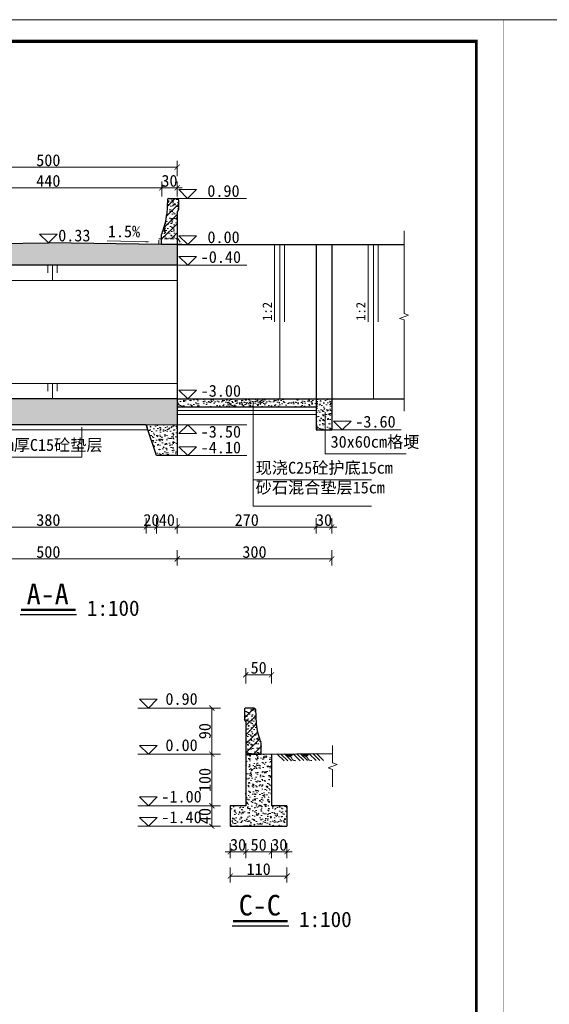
# Model space of a CAD drawing. Extents: x 36231 to 595326, y 3059 to 3871788.
# Tile 11 of 143: x 584489 to 584592, y 3862433 to 3862624. Entities that reach past the tile are written whole.
import ezdxf

# ---------------------------------------------------------------- set-up
doc = ezdxf.new("R2010")
doc.units = 0
doc.header["$PDMODE"] = 32
doc.header["$PDSIZE"] = 0.2
doc.linetypes.add('HIDDEN', pattern=[0.375, 0.25, -0.125])
doc.layers.get('0').update_dxf_attribs({"linetype": 'CONTINUOUS'})
doc.layers.get('Defpoints').update_dxf_attribs({"linetype": 'CONTINUOUS'})
for name, color, linetype, lineweight in [('0.09标注线', 3, 'CONTINUOUS', 9), ('0.13填充', 8, 'CONTINUOUS', 9), ('0.13文字', 3, 'CONTINUOUS', 13), ('06标注', 3, 'CONTINUOUS', 15), ('图框１', 5, 'CONTINUOUS', 60), ('文字', 7, 'CONTINUOUS', 15), ('文字层', 7, 'CONTINUOUS', 15), ('细实线', 3, 'CONTINUOUS', 20), ('虚线', 251, 'HIDDEN', 15), ('轮廓线', 1, 'CONTINUOUS', 30)]:
    doc.layers.add(name, color=color, linetype=linetype, lineweight=lineweight)
doc.styles.add('-仿宋_GB2312', font='仿宋_GB2312_0.ttf')
doc.styles.get("Standard").update_dxf_attribs({"font": 'rs.shx', "bigfont": 'hztxt.shx'})
doc.dimstyles.get("Standard").update_dxf_attribs({"dimtxt": 0.18, "dimasz": 0.18, "dimexe": 0.18, "dimexo": 0.0625, "dimgap": 0.09, "dimtad": 0, "dimtih": 1, "dimtoh": 1, "dimdec": 0, "dimlfac": 2, "dimzin": 0, "dimdsep": 46, "dimtxsty": 'Standard', "dimcen": 0.09, "dimadec": 0, "dimazin": 0, "dimtfac": 1, "dimtdec": 0, "dimtofl": 0, "dimtmove": 0, "dimatfit": 3, "dimfxl": 1, "dimtolj": 1, "dimtzin": 0, "dimarcsym": 0})
doc.dimstyles.new('副本 (5) (2) STANDARD', dxfattribs={"dimtxt": 2.3, "dimasz": 1, "dimexe": 1.25, "dimexo": 1.5, "dimgap": 0.2, "dimtad": 1, "dimdec": 0, "dimlfac": 10, "dimzin": 0, "dimdsep": 46, "dimtxsty": '-仿宋_GB2312', "dimblk": 'ARCHTICK', "dimcen": 0.09, "dimadec": 0, "dimazin": 0, "dimtfac": 1, "dimtdec": 0, "dimtix": 1, "dimtmove": 2, "dimatfit": 3, "dimfxl": 1.7, "dimfxlon": 1, "dimtolj": 1, "dimtzin": 0, "dimlwd": 9, "dimlwe": 9, "dimarcsym": 0})

# ---------------------------------------------------------------- blocks, each defined once
blk = doc.blocks.new('_ARCHTICK')
at = {"color": 0, "linetype": 'ByBlock', "const_width": 0.15}
blk.add_lwpolyline([(-0.5, -0.5), (0.5, 0.5)], dxfattribs=at)
blk = doc.blocks.new('*D1042')
at = {"color": 0, "lineweight": 9}
for p, q in [((584516.34, 3862589.85), (584516.34, 3862592.8)), ((584519.34, 3862589.85), (584519.34, 3862592.8)), ((584516.34, 3862591.55), (584515.34, 3862591.55)), ((584516.34, 3862591.55), (584519.34, 3862591.55)), ((584519.34, 3862591.55), (584520.34, 3862591.55))]:
    blk.add_line(p, q, dxfattribs=at)
at = {"layer": 'Defpoints', "color": 0, "lineweight": 13}
for p in [(584519.34, 3862591.55), (584516.34, 3862585.53), (584519.34, 3862580.53)]:
    blk.add_point(p, dxfattribs=at)
at = {"color": 0, "lineweight": 9}
blk.add_blockref('_ARCHTICK', (584516.34, 3862591.55), dxfattribs=at)
at = {"color": 0, "lineweight": 9, "rotation": 180}
blk.add_blockref('_ARCHTICK', (584519.34, 3862591.55), dxfattribs=at)
at = {"color": 0, "lineweight": 13, "insert": (584517.84, 3862592.9), "char_height": 2.3, "attachment_point": 5, "style": '-仿宋_GB2312'}
blk.add_mtext('\\A1;30', dxfattribs=at)
blk = doc.blocks.new('*D1020')
at = {"color": 0, "lineweight": 9}
for p, q in [((584529.65, 3862464.26), (584529.65, 3862461.31)), ((584532.65, 3862464.26), (584532.65, 3862461.31)), ((584529.65, 3862462.56), (584528.65, 3862462.56)), ((584529.65, 3862462.56), (584532.65, 3862462.56)), ((584532.65, 3862462.56), (584533.65, 3862462.56))]:
    blk.add_line(p, q, dxfattribs=at)
at = {"layer": 'Defpoints', "color": 0, "lineweight": 13}
for p in [(584532.65, 3862471.51), (584529.65, 3862467.51), (584532.65, 3862462.56)]:
    blk.add_point(p, dxfattribs=at)
at = {"color": 0, "lineweight": 9}
blk.add_blockref('_ARCHTICK', (584529.65, 3862462.56), dxfattribs=at)
at = {"color": 0, "lineweight": 9, "rotation": 180}
blk.add_blockref('_ARCHTICK', (584532.65, 3862462.56), dxfattribs=at)
at = {"color": 0, "lineweight": 13, "insert": (584531.15, 3862463.91), "char_height": 2.3, "attachment_point": 5, "style": '-仿宋_GB2312'}
blk.add_mtext('\\A1;30', dxfattribs=at)
blk = doc.blocks.new('*D1022')
at = {"color": 0, "lineweight": 9}
for p, q in [((584537.65, 3862464.26), (584537.65, 3862461.31)), ((584540.65, 3862464.26), (584540.65, 3862461.31)), ((584537.65, 3862462.56), (584536.65, 3862462.56)), ((584537.65, 3862462.56), (584540.65, 3862462.56)), ((584540.65, 3862462.56), (584541.65, 3862462.56))]:
    blk.add_line(p, q, dxfattribs=at)
at = {"layer": 'Defpoints', "color": 0, "lineweight": 13}
for p in [(584537.65, 3862471.51), (584540.65, 3862471.51), (584540.65, 3862462.56)]:
    blk.add_point(p, dxfattribs=at)
at = {"color": 0, "lineweight": 9}
blk.add_blockref('_ARCHTICK', (584537.65, 3862462.56), dxfattribs=at)
at = {"color": 0, "lineweight": 9, "rotation": 180}
blk.add_blockref('_ARCHTICK', (584540.65, 3862462.56), dxfattribs=at)
at = {"color": 0, "lineweight": 13, "insert": (584539.15, 3862463.91), "char_height": 2.3, "attachment_point": 5, "style": '-仿宋_GB2312'}
blk.add_mtext('\\A1;30', dxfattribs=at)
blk = doc.blocks.new('*D1023')
at = {"color": 0, "lineweight": 9}
for p, q in [((584529.65, 3862459.53), (584529.65, 3862456.58)), ((584540.65, 3862459.53), (584540.65, 3862456.58)), ((584540.65, 3862457.83), (584529.65, 3862457.83))]:
    blk.add_line(p, q, dxfattribs=at)
at = {"layer": 'Defpoints', "color": 0, "lineweight": 13}
for p in [(584529.65, 3862471.51), (584540.65, 3862471.51), (584529.65, 3862457.83)]:
    blk.add_point(p, dxfattribs=at)
at = {"color": 0, "lineweight": 9, "rotation": 180}
blk.add_blockref('_ARCHTICK', (584529.65, 3862457.83), dxfattribs=at)
at = {"color": 0, "lineweight": 9}
blk.add_blockref('_ARCHTICK', (584540.65, 3862457.83), dxfattribs=at)
at = {"color": 0, "lineweight": 13, "insert": (584535.15, 3862459.18), "char_height": 2.3, "attachment_point": 5, "style": '-仿宋_GB2312'}
blk.add_mtext('\\A1;110', dxfattribs=at)
blk = doc.blocks.new('*D1024')
at = {"color": 0, "lineweight": 9}
for p, q in [((584527.77, 3862481.51), (584524.82, 3862481.51)), ((584526.07, 3862481.51), (584526.07, 3862471.51)), ((584527.77, 3862471.51), (584524.82, 3862471.51))]:
    blk.add_line(p, q, dxfattribs=at)
at = {"layer": 'Defpoints', "color": 0, "lineweight": 13}
for p in [(584537.65, 3862481.51), (584526.07, 3862471.51), (584537.65, 3862471.51)]:
    blk.add_point(p, dxfattribs=at)
at = {"color": 0, "lineweight": 9}
for p, rotation in [((584526.07, 3862481.51), 90), ((584526.07, 3862471.51), 270)]:
    blk.add_blockref('_ARCHTICK', p, dxfattribs=dict(at, rotation=rotation))
at = {"color": 0, "lineweight": 13, "insert": (584524.72, 3862476.51), "char_height": 2.3, "attachment_point": 5, "rotation": 90, "style": '-仿宋_GB2312'}
blk.add_mtext('\\A1;100', dxfattribs=at)
blk = doc.blocks.new('*D1025')
at = {"color": 0, "lineweight": 9}
for p, q in [((584527.77, 3862471.51), (584524.82, 3862471.51)), ((584526.07, 3862471.51), (584526.07, 3862467.51)), ((584527.77, 3862467.51), (584524.82, 3862467.51))]:
    blk.add_line(p, q, dxfattribs=at)
at = {"layer": 'Defpoints', "color": 0, "lineweight": 13}
for p in [(584540.65, 3862471.51), (584526.07, 3862467.51), (584540.65, 3862467.51)]:
    blk.add_point(p, dxfattribs=at)
at = {"color": 0, "lineweight": 9}
for p, rotation in [((584526.07, 3862471.51), 90), ((584526.07, 3862467.51), 270)]:
    blk.add_blockref('_ARCHTICK', p, dxfattribs=dict(at, rotation=rotation))
at = {"color": 0, "lineweight": 13, "insert": (584524.72, 3862469.51), "char_height": 2.3, "attachment_point": 5, "rotation": 90, "style": '-仿宋_GB2312'}
blk.add_mtext('\\A1;40', dxfattribs=at)
blk = doc.blocks.new('*D1064')
at = {"color": 0, "lineweight": 9}
for p, q in [((584532.65, 3072.41), (584532.65, 3069.46)), ((584532.65, 3070.71), (584531.65, 3070.71)), ((584532.65, 3070.71), (584535.67, 3070.71)), ((584535.67, 3069.01), (584535.67, 3071.96)), ((584535.67, 3070.71), (584536.67, 3070.71))]:
    blk.add_line(p, q, dxfattribs=at)
at = {"layer": 'Defpoints', "color": 0, "lineweight": 13}
for p in [(584532.65, 3862481.59), (584535.67, 3070.71), (584535.67, 3059.34)]:
    blk.add_point(p, dxfattribs=at)
at = {"color": 0, "lineweight": 9}
blk.add_blockref('_ARCHTICK', (584532.65, 3070.71), dxfattribs=at)
at = {"color": 0, "lineweight": 9, "rotation": 180}
blk.add_blockref('_ARCHTICK', (584535.67, 3070.71), dxfattribs=at)
at = {"color": 0, "lineweight": 13, "insert": (584534.16, 3072.06), "char_height": 2.3, "attachment_point": 5, "style": '-仿宋_GB2312'}
blk.add_mtext('\\A1;30', dxfattribs=at)
blk = doc.blocks.new('eesz')
at = {"layer": '图框１', "color": 7, "const_width": 0.467}
blk.add_lwpolyline([(25244.47, -497.6), (25244.47, -1980.56), (27344.47, -1980.56), (27344.47, -497.6)], close=True, dxfattribs=at)
blk.add_lwpolyline([(25244.47, -497.6), (25244.47, -1980.56), (27344.47, -1980.56), (27344.47, -497.6)], close=True, dxfattribs=at)
at = {"layer": '图框１', "color": 5, "const_width": 0.467}
blk.add_lwpolyline([(25244.47, -497.6), (25244.47, -1980.56), (27344.47, -1980.56), (27344.47, -497.6)], close=True, dxfattribs=at)
at = {"layer": '图框１', "color": 7}
blk.add_lwpolyline([(25322.25, -518.34, 3.11, 3.11, 0), (27318.55, -518.34, 2.59, 2.59, 0), (27318.55, -1954.64, 2.59, 2.59, 0), (25322.25, -1954.64, 2.59, 2.59, 0)], format="xyseb", close=True, dxfattribs=at)
blk.add_lwpolyline([(25322.25, -518.34, 3.11, 3.11, 0), (27318.55, -518.34, 2.59, 2.59, 0), (27318.55, -1954.64, 2.59, 2.59, 0), (25322.25, -1954.64, 2.59, 2.59, 0)], format="xyseb", close=True, dxfattribs=at)
at = {"layer": '图框１', "color": 5}
blk.add_lwpolyline([(25322.25, -518.34, 3.11, 3.11, 0), (27318.55, -518.34, 2.59, 2.59, 0), (27318.55, -1954.64, 2.59, 2.59, 0), (25322.25, -1954.64, 2.59, 2.59, 0)], format="xyseb", close=True, dxfattribs=at)
blk = doc.blocks.new('*D2000')
at = {"layer": '0.09标注线', "color": 0, "lineweight": 9}
for p, q in [((584513.34, 3862527.36), (584513.34, 3862524.41)), ((584515.34, 3862527.36), (584515.34, 3862524.41)), ((584513.34, 3862525.66), (584512.34, 3862525.66)), ((584513.34, 3862525.66), (584515.34, 3862525.66)), ((584515.34, 3862525.66), (584516.34, 3862525.66))]:
    blk.add_line(p, q, dxfattribs=at)
at = {"layer": 'Defpoints', "color": 0, "lineweight": 13}
for p in [(584513.34, 3862545.53), (584515.34, 3862539.53), (584515.34, 3862525.66)]:
    blk.add_point(p, dxfattribs=at)
at = {"layer": '0.09标注线', "color": 0, "lineweight": 9}
blk.add_blockref('_ARCHTICK', (584513.34, 3862525.66), dxfattribs=at)
at = {"layer": '0.09标注线', "color": 0, "lineweight": 9, "rotation": 180}
blk.add_blockref('_ARCHTICK', (584515.34, 3862525.66), dxfattribs=at)
at = {"layer": '0.09标注线', "color": 0, "lineweight": 13, "insert": (584514.34, 3862527.01), "char_height": 2.3, "attachment_point": 5, "style": '-仿宋_GB2312'}
blk.add_mtext('\\A1;20', dxfattribs=at)
blk = doc.blocks.new('*D2003')
at = {"layer": '0.09标注线', "color": 0, "lineweight": 9}
for p, q in [((584546.34, 3862527.36), (584546.34, 3862524.41)), ((584549.34, 3862527.36), (584549.34, 3862524.41)), ((584546.34, 3862525.66), (584545.34, 3862525.66)), ((584546.34, 3862525.66), (584549.34, 3862525.66)), ((584549.34, 3862525.66), (584550.34, 3862525.66))]:
    blk.add_line(p, q, dxfattribs=at)
at = {"layer": 'Defpoints', "color": 0, "lineweight": 13}
for p in [(584546.34, 3862544.53), (584549.34, 3862544.53), (584549.34, 3862525.66)]:
    blk.add_point(p, dxfattribs=at)
at = {"layer": '0.09标注线', "color": 0, "lineweight": 9}
blk.add_blockref('_ARCHTICK', (584546.34, 3862525.66), dxfattribs=at)
at = {"layer": '0.09标注线', "color": 0, "lineweight": 9, "rotation": 180}
blk.add_blockref('_ARCHTICK', (584549.34, 3862525.66), dxfattribs=at)
at = {"layer": '0.09标注线', "color": 0, "lineweight": 13, "insert": (584547.84, 3862527.01), "char_height": 2.3, "attachment_point": 5, "style": '-仿宋_GB2312'}
blk.add_mtext('\\A1;30', dxfattribs=at)

msp = doc.modelspace()

# ---------------------------------------------------------------- hatches: boundary and pattern name
at = {"layer": '0.13填充'}
h = msp.add_hatch(dxfattribs=at)
h.set_pattern_fill('钢筋混凝土', color=8, scale=0.25, style=0, pattern_type=2)
h.set_pattern_definition([(45, (587277.5533, 3862565.6337), (-0.8838835, 0.8838835), []), (50, (587277.5533, 3862565.6337), (1.79315046, -0.1568803), [0.1875, -2.0625]), (355, (587277.5533, 3862565.6337), (-0.3468783, 1.8804803), [0.15, -1.65]), (100.4514, (587277.7028, 3862565.6207), (1.4462735, 1.7235989), [0.1593505, -1.7528553]), (46.1842, (587277.5533, 3862566.1337), (2.6681026, -0.4137975), [0.28125, -3.09375]), (96.6356, (587277.7757, 3862566.0993), (2.3366568, 2.4352947), [0.2390257, -2.6292825]), (351.1842, (587277.5533, 3862566.1337), (2.336655, 2.4352965), [0.225, -2.475]), (21, (587277.8033, 3862566.0087), (1.4922676, -1.0065472), [0.1875, -2.0625]), (326, (587277.8033, 3862566.0087), (0.6082883, 1.8128751), [0.15, -1.65]), (71.4514, (587277.9277, 3862565.9249), (2.1005566, 0.8063262), [0.1593505, -1.7528553]), (37.5, (587277.5533, 3862565.63374), (0.03039964, 0.83223463), [0.0125, -1.63, 0.0125, -1.675, 0.0125, -1.65625]), (7.5, (587277.5533, 3862565.6337), (0.65767384, 0.98602928), [0.0125, -0.955, 0.0125, -1.5925, 0.0125, -0.63125]), (327.5, (587276.9958, 3862565.63374), (1.33455609, -0.05638718), [0.0125, -0.625, 0.0125, -1.95, 0.0125, -2.5875]), (317.5, (587276.7458, 3862565.6337), (1.4579654, 0.25026246), [0.0125, -0.8125, 0.0125, -1.295, 0.0125, -1.8375])])
h.paths.add_polyline_path([(584519.34, 3862586.54), (584519.34, 3862586.85), (584519.6, 3862587.29), (584519.6, 3862588.94), (584519.6, 3862589.24), (584519.59, 3862589.28), (584519.58, 3862589.32), (584519.57, 3862589.36), (584519.55, 3862589.39), (584519.52, 3862589.43), (584519.5, 3862589.44), (584519.46, 3862589.47), (584519.41, 3862589.5), (584519.35, 3862589.51), (584519.32, 3862589.51), (584519.29, 3862589.51), (584519.2, 3862589.51), (584517.95, 3862589.51), (584517.81, 3862589.51), (584517.7, 3862589.51), (584517.64, 3862589.49), (584517.6, 3862589.47), (584517.56, 3862589.44), (584517.51, 3862589.4), (584517.48, 3862589.34), (584517.46, 3862589.28), (584517.46, 3862589.17), (584517.44, 3862588.81), (584517.43, 3862588.51), (584517.4, 3862587.95), (584517.39, 3862587.75), (584517.38, 3862587.42), (584517.37, 3862587.2), (584517.34, 3862586.7), (584517.33, 3862586.51), (584517.31, 3862586.27), (584517.26, 3862585.86), (584517.22, 3862585.59), (584517.18, 3862585.41), (584517.14, 3862585.17), (584517.08, 3862584.93), (584516.99, 3862584.56), (584516.91, 3862584.29), (584516.79, 3862583.91), (584516.72, 3862583.68), (584516.64, 3862583.47), (584516.55, 3862583.23), (584516.47, 3862583.05), (584516.4, 3862582.88), (584516.36, 3862582.77), (584516.33, 3862582.58), (584516.32, 3862581.63), (584519.34, 3862581.63)])
h = msp.add_hatch(dxfattribs=at)
h.set_pattern_fill('钢筋混凝土', color=8, scale=0.25, style=0, pattern_type=2)
h.set_pattern_definition([(45, (584469.339, 3862576.5258), (-0.883883, 0.883883), []), (50, (584469.339, 3862576.5258), (1.79315, -0.15688), [0.1875, -2.0625]), (355, (584469.339, 3862576.5258), (-0.34688, 1.88048), [0.15, -1.65]), (100.4514, (584469.4885, 3862576.5127), (1.446273, 1.7236), [0.15935, -1.752855]), (46.184, (584469.339, 3862577.0258), (2.6681, -0.4138), [0.28125, -3.09375]), (96.6356, (584469.5614, 3862576.9913), (2.33666, 2.4353), [0.23903, -2.62928]), (351.184, (584469.339, 3862577.0258), (2.33665, 2.4353), [0.225, -2.475]), (21, (584469.589, 3862576.9008), (1.492268, -1.006547), [0.1875, -2.0625]), (326, (584469.589, 3862576.9008), (0.60829, 1.812875), [0.15, -1.65]), (71.4514, (584469.7134, 3862576.8169), (2.100557, 0.806326), [0.15935, -1.752855]), (37.5, (584469.33906, 3862576.5258), (0.0304, 0.832235), [0.0125, -1.63, 0.0125, -1.675, 0.0125, -1.65625]), (7.5, (584469.3391, 3862576.5258), (0.657674, 0.98603), [0.0125, -0.955, 0.0125, -1.5925, 0.0125, -0.63125]), (327.5, (584468.78156, 3862576.5258), (1.334556, -0.056387), [0.0125, -0.625, 0.0125, -1.95, 0.0125, -2.5875]), (317.5, (584468.5316, 3862576.5258), (1.457965, 0.250262), [0.0125, -0.8125, 0.0125, -1.295, 0.0125, -1.8375])])
h.paths.add_polyline_path([(584472.35, 3862580.53), (584469.34, 3862580.53), (584469.34, 3862576.53), (584519.34, 3862576.53), (584519.34, 3862580.53), (584516.32, 3862580.53), (584494.34, 3862580.86)])
h = msp.add_hatch(dxfattribs=at)
h.set_pattern_fill('钢筋混凝土', color=8, scale=0.25, style=0, pattern_type=2)
h.set_pattern_definition([(45, (584888.9588, 3882149.4992), (-0.88388348, 0.88388348), []), (50, (584888.9588, 3882149.4992), (1.79315046, -0.15688034), [0.1875, -2.0625]), (355, (584888.9588, 3882149.4992), (-0.34687833, 1.88048033), [0.15, -1.65]), (100.4514, (584889.1082, 3882149.4861), (1.44627345, 1.72359886), [0.15935047, -1.75285528]), (46.1842, (584888.9588, 3882149.9992), (2.66810262, -0.41379754), [0.28125, -3.09375]), (96.6356, (584889.181, 3882149.9647), (2.33665676, 2.43529468), [0.23902572, -2.6292825]), (351.1842, (584888.9588, 3882149.9992), (2.33665486, 2.4352965), [0.225, -2.475]), (21, (584889.2088, 3882149.8742), (1.49226763, -1.00654723), [0.1875, -2.0625]), (326, (584889.2088, 3882149.8742), (0.60828833, 1.81287511), [0.15, -1.65]), (71.4514, (584889.3331, 3882149.7903), (2.10055657, 0.80632624), [0.15935047, -1.75285528]), (37.5, (584888.9588, 3882149.4992), (0.030399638, 0.832234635), [0.0125, -1.63, 0.0125, -1.675, 0.0125, -1.65625]), (7.5, (584888.9588, 3882149.4992), (0.657673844, 0.98602928), [0.0125, -0.955, 0.0125, -1.5925, 0.0125, -0.63125]), (327.5, (584888.4013, 3882149.4992), (1.33455609, -0.05638718), [0.0125, -0.625, 0.0125, -1.95, 0.0125, -2.5875]), (317.5, (584888.1513, 3882149.4992), (1.45796542, 0.250262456), [0.0125, -0.8125, 0.0125, -1.295, 0.0125, -1.8375])])
h.paths.add_polyline_path([(584513.34, 3862545.53), (584519.34, 3862545.53), (584519.34, 3862550.53), (584469.34, 3862550.53), (584469.34, 3862545.53), (584475.34, 3862545.53)])
at = {"layer": '0.13填充', "lineweight": 9}
h = msp.add_hatch(dxfattribs=at)
h.set_pattern_fill('混凝土1', color=8, scale=0.01, style=0, pattern_type=2)
h.set_pattern_definition([(50, (584519.339, 3862549.0258), (1.82185, -0.15939), [0.1905, -2.0955]), (355, (584519.339, 3862549.0258), (-0.35243, 1.91057), [0.1524, -1.6764]), (100.451, (584519.4909, 3862549.0125), (1.46943, 1.75117), [0.1619, -1.7809]), (46.184, (584519.339, 3862549.5338), (2.7108, -0.42042), [0.28575, -3.14325]), (96.636, (584519.565, 3862549.4987), (2.37404, 2.47426), [0.24285, -2.67135]), (351.184, (584519.339, 3862549.5338), (2.37405, 2.47425), [0.2286, -2.5146]), (21, (584519.593, 3862549.4068), (1.51615, -1.02266), [0.1905, -2.0955]), (326, (584519.593, 3862549.4068), (0.61802, 1.84188), [0.1524, -1.6764]), (71.451, (584519.7194, 3862549.3216), (2.13416, 0.81923), [0.1619, -1.7809]), (37.5, (584519.33906, 3862549.0258), (0.030886, 0.84555), [0, -1.65608, 0, -1.7018, 0, -1.68275]), (7.5, (584519.3391, 3862549.0258), (0.668197, 1.001806), [0, -0.97028, 0, -1.61798, 0, -0.64135]), (327.5, (584518.77264, 3862549.0258), (1.355906, -0.057287), [0, -0.635, 0, -1.9812, 0, -2.6289]), (317.5, (584518.5186, 3862549.0258), (1.48129, 0.254265), [0, -0.8255, 0, -1.31572, 0, -1.8669])])
h.paths.add_polyline_path([(584519.34, 3862550.53), (584519.34, 3862549.03), (584536.34, 3862549.03), (584536.34, 3862550.53)])
h = msp.add_hatch(dxfattribs=at)
h.set_pattern_fill('混凝土1', color=8, scale=0.01, style=0, pattern_type=2)
h.set_pattern_definition([(50, (584529.3595, 3862549.0258), (1.82185, -0.15939), [0.1905, -2.0955]), (355, (584529.3595, 3862549.0258), (-0.35243, 1.91057), [0.1524, -1.6764]), (100.451, (584529.5113, 3862549.0125), (1.46943, 1.75117), [0.1619, -1.7809]), (46.184, (584529.3595, 3862549.5338), (2.7108, -0.42042), [0.28575, -3.14325]), (96.636, (584529.5854, 3862549.4987), (2.37404, 2.47426), [0.24285, -2.67135]), (351.184, (584529.3595, 3862549.5338), (2.37405, 2.47425), [0.2286, -2.5146]), (21, (584529.6135, 3862549.4068), (1.51615, -1.02266), [0.1905, -2.0955]), (326, (584529.6135, 3862549.4068), (0.61802, 1.84188), [0.1524, -1.6764]), (71.451, (584529.7399, 3862549.3216), (2.13416, 0.81923), [0.1619, -1.7809]), (37.5, (584529.3595, 3862549.0258), (0.030886, 0.84555), [0, -1.65608, 0, -1.7018, 0, -1.68275]), (7.5, (584529.3595, 3862549.0258), (0.668197, 1.001806), [0, -0.97028, 0, -1.61798, 0, -0.64135]), (327.5, (584528.7931, 3862549.0258), (1.355906, -0.057287), [0, -0.635, 0, -1.9812, 0, -2.6289]), (317.5, (584528.5391, 3862549.0258), (1.48129, 0.254265), [0, -0.8255, 0, -1.31572, 0, -1.8669])])
h.paths.add_polyline_path([(584529.36, 3862550.53), (584529.36, 3862549.03), (584546.36, 3862549.03), (584546.36, 3862550.53)])
h = msp.add_hatch(dxfattribs=at)
h.set_pattern_fill('混凝土1', color=8, scale=0.01, style=0, pattern_type=2)
h.set_pattern_definition([(50, (584546.339, 3862544.5258), (1.82185, -0.1594), [0.1905, -2.0955]), (355, (584546.339, 3862544.5258), (-0.35243, 1.91057), [0.1524, -1.6764]), (100.45, (584546.4909, 3862544.5125), (1.46943, 1.75117), [0.1619, -1.7809]), (46.184, (584546.339, 3862545.0338), (2.7108, -0.4204), [0.28575, -3.14325]), (96.636, (584546.565, 3862544.9987), (2.374, 2.4743), [0.24285, -2.67135]), (351.184, (584546.339, 3862545.0338), (2.374, 2.4743), [0.2286, -2.5146]), (21, (584546.593, 3862544.9068), (1.51615, -1.02266), [0.1905, -2.0955]), (326, (584546.593, 3862544.9068), (0.618, 1.8419), [0.1524, -1.6764]), (71.45, (584546.7194, 3862544.8216), (2.13416, 0.81923), [0.1619, -1.7809]), (37.5, (584546.33906, 3862544.5258), (0.030886, 0.84555), [0, -1.65608, 0, -1.7018, 0, -1.68275]), (7.5, (584546.3391, 3862544.5258), (0.6682, 1.0018), [0, -0.97028, 0, -1.61798, 0, -0.64135]), (327.5, (584545.77264, 3862544.5258), (1.355906, -0.05729), [0, -0.635, 0, -1.9812, 0, -2.6289]), (317.5, (584545.5186, 3862544.5258), (1.4813, 0.25426), [0, -0.8255, 0, -1.31572, 0, -1.8669])])
h.paths.add_polyline_path([(584546.34, 3862544.53), (584549.34, 3862544.53), (584549.34, 3862550.53), (584546.34, 3862550.53)])
h = msp.add_hatch(dxfattribs=at)
h.set_pattern_fill('混凝土1', color=8, scale=0.01, style=0, pattern_type=2)
h.set_pattern_definition([(50, (584513.339, 3862539.5258), (1.82185, -0.1594), [0.1905, -2.0955]), (355, (584513.339, 3862539.5258), (-0.35243, 1.91057), [0.1524, -1.6764]), (100.45, (584513.4909, 3862539.5125), (1.46943, 1.75117), [0.1619, -1.7809]), (46.184, (584513.339, 3862540.0338), (2.7108, -0.4204), [0.28575, -3.14325]), (96.636, (584513.565, 3862539.9987), (2.374, 2.47426), [0.24285, -2.67135]), (351.184, (584513.339, 3862540.0338), (2.374, 2.47425), [0.2286, -2.5146]), (21, (584513.593, 3862539.9068), (1.51615, -1.02266), [0.1905, -2.0955]), (326, (584513.593, 3862539.9068), (0.618, 1.8419), [0.1524, -1.6764]), (71.451, (584513.7194, 3862539.8216), (2.13416, 0.81923), [0.1619, -1.7809]), (37.5, (584513.33906, 3862539.5258), (0.030886, 0.84555), [0, -1.65608, 0, -1.7018, 0, -1.68275]), (7.5, (584513.3391, 3862539.5258), (0.6682, 1.00181), [0, -0.97028, 0, -1.61798, 0, -0.64135]), (327.5, (584512.77264, 3862539.5258), (1.355906, -0.05729), [0, -0.635, 0, -1.9812, 0, -2.6289]), (317.5, (584512.5186, 3862539.5258), (1.48129, 0.25426), [0, -0.8255, 0, -1.31572, 0, -1.8669])])
h.paths.add_polyline_path([(584515.34, 3862539.53), (584519.34, 3862539.53), (584519.34, 3862545.53), (584513.34, 3862545.53)])
at = {"layer": '0.13填充'}
h = msp.add_hatch(dxfattribs=at)
h.set_pattern_fill('钢筋混凝土', color=8, scale=0.25, style=0, pattern_type=2)
h.set_pattern_definition([(45, (584532.3925, 3862481.508), (-0.88388, 0.88388), []), (50, (584532.3925, 3862481.508), (1.79315, -0.15688), [0.1875, -2.0625]), (355, (584532.3925, 3862481.508), (-0.34688, 1.88048), [0.15, -1.65]), (100.451, (584532.542, 3862481.4949), (1.44627, 1.7236), [0.15935, -1.75286]), (46.184, (584532.3925, 3862482.008), (2.6681, -0.4138), [0.28125, -3.09375]), (96.636, (584532.6148, 3862481.9735), (2.33666, 2.4353), [0.239, -2.6293]), (351.184, (584532.3925, 3862482.008), (2.33665, 2.4353), [0.225, -2.475]), (21, (584532.6425, 3862481.883), (1.49227, -1.00655), [0.1875, -2.0625]), (326, (584532.6425, 3862481.883), (0.6083, 1.81288), [0.15, -1.65]), (71.451, (584532.7669, 3862481.799), (2.10056, 0.80633), [0.15935, -1.75286]), (37.5, (584532.3925, 3862481.50795), (0.0304, 0.832235), [0.0125, -1.63, 0.0125, -1.675, 0.0125, -1.65625]), (7.5, (584532.3925, 3862481.50795), (0.65767, 0.98603), [0.0125, -0.955, 0.0125, -1.5925, 0.0125, -0.63125]), (327.5, (584531.835, 3862481.50795), (1.334556, -0.056387), [0.0125, -0.625, 0.0125, -1.95, 0.0125, -2.5875]), (317.5, (584531.585, 3862481.508), (1.45797, 0.25026), [0.0125, -0.8125, 0.0125, -1.295, 0.0125, -1.8375])])
h.paths.add_polyline_path([(584534.95, 3862485.73), (584534.91, 3862485.92), (584534.84, 3862486.2), (584534.8, 3862486.4), (584534.77, 3862486.57), (584534.74, 3862486.79), (584534.71, 3862487.01), (584534.67, 3862487.34), (584534.65, 3862487.63), (584534.64, 3862487.92), (584534.62, 3862488.18), (584534.6, 3862488.61), (584534.59, 3862488.96), (584534.57, 3862489.26), (584534.56, 3862489.59), (584534.54, 3862489.88), (584534.53, 3862490.13), (584534.53, 3862490.26), (584534.47, 3862490.39), (584534.39, 3862490.45), (584534.32, 3862490.48), (584534.29, 3862490.49), (584534.19, 3862490.49), (584532.67, 3862490.49), (584532.63, 3862490.49), (584532.58, 3862490.48), (584532.55, 3862490.46), (584532.51, 3862490.44), (584532.48, 3862490.42), (584532.44, 3862490.37), (584532.42, 3862490.33), (584532.4, 3862490.29), (584532.39, 3862490.25), (584532.39, 3862490.22), (584532.39, 3862488.27), (584532.65, 3862487.83), (584532.65, 3862481.51), (584535.67, 3862481.51), (584535.67, 3862483.45), (584535.66, 3862483.57), (584535.64, 3862483.68), (584535.61, 3862483.8), (584535.58, 3862483.9), (584535.52, 3862484.02), (584535.44, 3862484.22), (584535.39, 3862484.36), (584535.33, 3862484.5), (584535.28, 3862484.65), (584535.22, 3862484.83), (584535.14, 3862485.07), (584535.07, 3862485.28), (584535.02, 3862485.48)])
at = {"layer": '0.13填充', "lineweight": 9}
h = msp.add_hatch(dxfattribs=at)
h.set_pattern_fill('混凝土1', color=8, scale=0.01, style=0, pattern_type=2)
h.set_pattern_definition([(50, (584476.878, 3862668.6004), (1.821847, -0.159391), [0.1905, -2.0955]), (355, (584476.878, 3862668.6004), (-0.352428, 1.910566), [0.1524, -1.6764]), (100.451, (584477.0299, 3862668.5872), (1.469425, 1.751167), [0.1619, -1.7809]), (46.1842, (584476.878, 3862669.1084), (2.71079, -0.420423), [0.28575, -3.14325]), (96.6356, (584477.104, 3862669.0734), (2.374042, 2.474256), [0.24285, -2.67135]), (351.184, (584476.878, 3862669.1084), (2.374046, 2.47425), [0.2286, -2.5146]), (21, (584477.132, 3862668.9814), (1.516149, -1.022655), [0.1905, -2.0955]), (326, (584477.132, 3862668.9814), (0.61802, 1.84188), [0.1524, -1.6764]), (71.4514, (584477.2584, 3862668.8962), (2.134165, 0.819229), [0.1619, -1.7809]), (37.5, (584476.87806, 3862668.60044), (0.030886, 0.8455504), [0, -1.65608, 0, -1.7018, 0, -1.68275]), (7.5, (584476.8781, 3862668.6004), (0.6681966, 1.0018057), [0, -0.97028, 0, -1.61798, 0, -0.64135]), (327.5, (584476.31164, 3862668.60044), (1.355906, -0.0572874), [0, -0.635, 0, -1.9812, 0, -2.6289]), (317.5, (584476.0576, 3862668.6004), (1.481292, 0.254265), [0, -0.8255, 0, -1.31572, 0, -1.8669])])
h.paths.add_polyline_path([(584537.65, 3862481.51), (584533.15, 3862481.51), (584532.65, 3862481.51), (584532.65, 3862471.51), (584529.65, 3862471.51), (584529.65, 3862467.51), (584540.65, 3862467.51), (584540.65, 3862471.51), (584537.65, 3862471.51)])
at = {"layer": '0.13填充'}
h = msp.add_hatch(color=7, dxfattribs=at)
edge = h.paths.add_edge_path()
edge.add_ellipse((584541.17, 3862481.71), major_axis=(0.009, -0.731), ratio=0.964264, start_angle=-79.1227, end_angle=79.1227, ccw=False)
edge.add_line((584540.48, 3862481.57), (584541.86, 3862481.58))
h = msp.add_hatch(color=7, dxfattribs=at)
edge = h.paths.add_edge_path()
edge.add_ellipse((584544.27, 3862481.75), major_axis=(0.009, -0.731), ratio=0.964264, start_angle=-79.1227, end_angle=79.1227, ccw=False)
edge.add_line((584543.58, 3862481.6), (584544.96, 3862481.62))

# ---------------------------------------------------------------- linework, layer by layer
at = {"color": 3, "lineweight": 13}
for p, q in [((584538.21, 3862580.53), (584538.21, 3862565.49)), ((584539.25, 3862580.53), (584539.25, 3862550.53)), ((584540.16, 3862580.53), (584540.16, 3862565.49)), ((584556.38, 3862580.53), (584556.38, 3862565.49)), ((584557.41, 3862580.53), (584557.41, 3862550.53)), ((584558.33, 3862580.53), (584558.33, 3862565.49)), ((584494.25, 3862576.53), (584494.25, 3862575.03)), ((584495.16, 3862576.53), (584495.16, 3862573.53)), ((584496.07, 3862576.53), (584496.07, 3862575.03)), ((584494.25, 3862553.53), (584494.25, 3862552.03)), ((584495.16, 3862553.53), (584495.16, 3862550.53)), ((584496.07, 3862553.53), (584496.07, 3862552.03)), ((584534.07, 3862549.99), (584534.07, 3862529.7)), ((584548.08, 3862547.99), (584548.08, 3862539.86)), ((584500.84, 3862545.06), (584500.84, 3862539.26)), ((584480.86, 3862539.26), (584500.84, 3862539.26)), ((584548.08, 3862539.86), (584563.8, 3862539.86)), ((584534.07, 3862534.83), (584557.06, 3862534.83)), ((584534.07, 3862529.7), (584557.06, 3862529.7))]:
    msp.add_line(p, q, dxfattribs=at)
at = {"color": 7}
for p, q in [((584488.88, 3862508.66), (584499.83, 3862508.67)), ((584530.04, 3862448.19), (584541, 3862448.2))]:
    msp.add_line(p, q, dxfattribs=at)
at = {"lineweight": 15}
msp.add_line((584535.67, 3862481.51), (584533.15, 3862481.51), dxfattribs=at)
at = {"color": 7, "const_width": 0.461}
for points in [[(584489.02, 3862509.58), (584499.65, 3862509.58)], [(584530.18, 3862449.11), (584540.81, 3862449.11)]]:
    msp.add_lwpolyline(points, dxfattribs=at)
at = {"layer": '0.09标注线', "color": 3, "lineweight": 13}
for p, q in [((584532.82, 3862589.51), (584519.32, 3862589.51)), ((584532.84, 3862580.53), (584519.34, 3862580.53)), ((584532.84, 3862576.53), (584519.34, 3862576.53)), ((584532.84, 3862550.53), (584519.34, 3862550.53)), ((584532.84, 3862545.53), (584519.34, 3862545.53)), ((584562.84, 3862544.53), (584549.34, 3862544.53)), ((584532.84, 3862539.53), (584519.34, 3862539.53)), ((584524.82, 3862490.49), (584511.71, 3862490.49)), ((584524.82, 3862481.51), (584511.71, 3862481.51)), ((584524.82, 3862471.51), (584511.71, 3862471.51)), ((584524.82, 3862467.51), (584511.71, 3862467.51))]:
    msp.add_line(p, q, dxfattribs=at)
at = {"layer": '0.09标注线', "color": 3, "linetype": 'Continuous', "lineweight": 13}
for points in [[(584521.37, 3862589.51), (584519.67, 3862591.21), (584523.07, 3862591.21)], [(584494.34, 3862580.86), (584492.64, 3862582.56), (584496.04, 3862582.56)], [(584521.39, 3862580.53), (584519.69, 3862582.23), (584523.09, 3862582.23)], [(584521.39, 3862576.53), (584519.69, 3862578.23), (584523.09, 3862578.23)], [(584521.39, 3862550.53), (584519.69, 3862552.23), (584523.09, 3862552.23)], [(584521.39, 3862545.53), (584519.69, 3862543.83), (584523.09, 3862543.83)], [(584551.39, 3862544.53), (584549.69, 3862546.23), (584553.09, 3862546.23)], [(584521.39, 3862539.53), (584519.69, 3862541.23), (584523.09, 3862541.23)], [(584513.75, 3862490.49), (584512.05, 3862492.19), (584515.45, 3862492.19)], [(584513.75, 3862481.51), (584512.05, 3862483.21), (584515.45, 3862483.21)], [(584513.75, 3862471.51), (584512.05, 3862473.21), (584515.45, 3862473.21)], [(584513.75, 3862467.51), (584512.05, 3862469.21), (584515.45, 3862469.21)]]:
    msp.add_lwpolyline(points, close=True, dxfattribs=at)
at = {"layer": '0.09标注线', "color": 3, "lineweight": 13}
msp.add_lwpolyline([(584513.71, 3862581.05), (584505.77, 3862581.24)], dxfattribs=at)
msp.add_solid([(584513.23, 3862581.2), (584514.02, 3862581.05), (584513.22, 3862580.93)], dxfattribs=at)
at = {"layer": '0.13填充', "color": 0, "lineweight": 9}
for p, q in [((584469.34, 3862573.53), (584519.34, 3862573.53)), ((584469.34, 3862553.53), (584519.34, 3862553.53))]:
    msp.add_line(p, q, dxfattribs=at)
at = {"layer": '0.13填充', "color": 8, "lineweight": 5}
msp.add_line((584513.34, 3862545.53), (584519.34, 3862545.53), dxfattribs=at)
at = {"layer": '0.13文字', "lineweight": 13}
for p, q in [((590756.67, 3862624.17), (583664.28, 3862624.17)), ((584519.34, 3862548.28), (584546.34, 3862548.28)), ((584519.34, 3862547.53), (584546.34, 3862547.53)), ((584513.67, 3862544.53), (584475.01, 3862544.53))]:
    msp.add_line(p, q, dxfattribs=at)
at = {"layer": '06标注', "linetype": 'Continuous', "lineweight": 9, "ltscale": 8}
for points in [[(584563.36, 3862548.14), (584563.36, 3862565.89), (584562.5, 3862566.2), (584564.22, 3862566.83), (584563.36, 3862567.14), (584563.36, 3862583.22)], [(584549.51, 3862475.19), (584549.51, 3862478.57), (584548.65, 3862478.88), (584550.37, 3862479.5), (584549.51, 3862479.82), (584549.51, 3862483.2)]]:
    msp.add_lwpolyline(points, dxfattribs=at)
at = {"layer": '细实线', "color": 7, "lineweight": 30}
for p, q in [((584517.46, 3862589.28), (584517.33, 3862586.41)), ((584517.7, 3862589.51), (584519.32, 3862589.51)), ((584519.6, 3862589.24), (584519.6, 3862587.29)), ((584519.34, 3862586.85), (584519.6, 3862587.29)), ((584519.34, 3862586.85), (584519.34, 3862580.53)), ((584516.32, 3862580.53), (584516.32, 3862582.47)), ((584472.35, 3862580.53), (584494.34, 3862580.86)), ((584516.32, 3862580.53), (584494.34, 3862580.86)), ((584519.34, 3862580.53), (584516.32, 3862580.53)), ((584519.34, 3862580.53), (584519.34, 3862539.53)), ((584519.34, 3862580.53), (584563.36, 3862580.53)), ((584546.34, 3862580.53), (584546.34, 3862550.53)), ((584549.34, 3862580.53), (584549.34, 3862550.53)), ((584519.34, 3862576.53), (584469.34, 3862576.53)), ((584519.34, 3862550.53), (584469.34, 3862550.53)), ((584519.34, 3862550.53), (584563.36, 3862550.53)), ((584546.34, 3862550.53), (584546.34, 3862544.53)), ((584549.34, 3862550.53), (584549.34, 3862544.53)), ((584519.34, 3862549.03), (584546.34, 3862549.03)), ((584513.34, 3862545.53), (584475.34, 3862545.53)), ((584515.34, 3862539.53), (584513.34, 3862545.53)), ((584546.34, 3862544.53), (584549.34, 3862544.53)), ((584519.34, 3862539.53), (584515.34, 3862539.53)), ((584532.39, 3862490.22), (584532.39, 3862488.27)), ((584534.29, 3862490.49), (584532.67, 3862490.49)), ((584534.53, 3862490.26), (584534.66, 3862487.4)), ((584532.65, 3862487.83), (584532.39, 3862488.27)), ((584532.65, 3862487.83), (584532.65, 3862481.51)), ((584535.67, 3862481.51), (584535.67, 3862483.45))]:
    msp.add_line(p, q, dxfattribs=at)
at = {"layer": '细实线', "color": 7, "ltscale": 5}
for p, q in [((584538.77, 3862481.55), (584540.12, 3862480.23)), ((584539.47, 3862481.55), (584540.83, 3862480.23)), ((584540.18, 3862481.56), (584541.53, 3862480.24)), ((584541.87, 3862481.58), (584543.22, 3862480.26)), ((584542.57, 3862481.59), (584543.93, 3862480.27)), ((584543.28, 3862481.6), (584544.63, 3862480.28)), ((584544.96, 3862481.62), (584546.32, 3862480.3)), ((584545.67, 3862481.63), (584547.02, 3862480.31)), ((584546.38, 3862481.64), (584547.73, 3862480.32))]:
    msp.add_line(p, q, dxfattribs=at)
at = {"layer": '细实线', "color": 7, "lineweight": 30}
for centre, radius, start, end in [((584517.73, 3862589.23), 0.273, 90, 170.1047), ((584519.32, 3862589.24), 0.273, 359.9867, 90), ((584505.87, 3862587.55), 11.52, 336.3161, 354.3473), ((584517.52, 3862582.47), 1.2, 157.6013, 180), ((584532.67, 3862490.22), 0.273, 90, 180.0133), ((584534.26, 3862490.22), 0.273, 9.8953, 90), ((584546.12, 3862488.53), 11.52, 185.6527, 203.6839), ((584534.47, 3862483.45), 1.2, 0, 22.3987)]:
    msp.add_arc(centre, radius, start, end, dxfattribs=at)
at = {"layer": '细实线', "color": 7, "lineweight": 20, "ltscale": 5, "start_tangent": (0.998468, 0.055337), "end_tangent": (0.999813, -0.019339)}
for points in [[(584541.21, 3862480.99), (584541.51, 3862480.87), (584541.59, 3862480.75), (584541.63, 3862480.57), (584541.76, 3862480.41), (584541.96, 3862480.32), (584542.38, 3862480.25)], [(584544.3, 3862481.02), (584544.61, 3862480.91), (584544.68, 3862480.78), (584544.73, 3862480.61), (584544.86, 3862480.45), (584545.06, 3862480.35), (584545.48, 3862480.29)]]:
    msp.add_spline(points, degree=3, dxfattribs=at)
at = {"layer": '虚线', "lineweight": 15, "ltscale": 3}
for p, q in [((584515.76, 3862581.63), (584519.51, 3862581.63)), ((584515.76, 3862580.63), (584515.76, 3862581.63)), ((584519.51, 3862581.63), (584520.18, 3862580.63)), ((584515.76, 3862580.63), (584519.34, 3862580.63)), ((584519.34, 3862580.63), (584520.18, 3862580.63))]:
    msp.add_line(p, q, dxfattribs=at)
at = {"layer": '轮廓线', "color": 7, "lineweight": 30}
for p, q in [((584532.65, 3862481.51), (584535.67, 3862481.51)), ((584532.65, 3862481.51), (584532.65, 3862471.51)), ((584535.67, 3862481.51), (584532.65, 3862481.51)), ((584535.67, 3862481.51), (584549.51, 3862481.68)), ((584537.65, 3862481.53), (584537.65, 3862471.51)), ((584532.65, 3862471.51), (584529.65, 3862471.51)), ((584529.65, 3862471.51), (584529.65, 3862467.51)), ((584540.65, 3862471.51), (584537.65, 3862471.51)), ((584540.65, 3862471.51), (584540.65, 3862467.51)), ((584529.65, 3862467.51), (584540.65, 3862467.51))]:
    msp.add_line(p, q, dxfattribs=at)

# ---------------------------------------------------------------- block references
at = {"layer": '文字层', "xscale": 0.1999999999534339, "yscale": 0.2000000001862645, "zscale": 0.2}
msp.add_blockref('eesz', (579113.71, 3862723.69), dxfattribs=at)

# ---------------------------------------------------------------- texts
at = {"color": 3, "lineweight": 13, "char_height": 2.3, "width": 71.9408, "attachment_point": 1, "style": '-仿宋_GB2312'}
for s, insert in [('{\\C256;10cm厚C15砼垫层}', (584481.36, 3862542.75, 0.02)), ('\\pt13.8;{\\C256;30x60cm格埂}', (584549.11, 3862543.37, 0.02)), ('现浇C25砼护底15cm\\P砂石混合垫层15cm', (584534.57, 3862538.32, 0.02))]:
    msp.add_mtext(s, dxfattribs=dict(at, insert=insert))
at = {"layer": '0.09标注线', "lineweight": 13, "char_height": 2.3, "width": 9, "attachment_point": 5, "style": '-仿宋_GB2312'}
for s, insert in [('0.90', (584528.32, 3862590.93)), ('0.33', (584499.38, 3862582.28)), ('1.5%', (584509.02, 3862583.07)), ('0.00', (584528.34, 3862581.95)), ('-0.40', (584527.82, 3862578.1)), ('-3.00', (584527.82, 3862552.1)), ('-3.60', (584557.82, 3862546.1)), ('-3.50', (584527.82, 3862544.16)), ('-4.10', (584527.82, 3862541.1)), ('0.90', (584520.19, 3862492.24)), ('0.00', (584520.19, 3862483.26)), ('-1.00', (584520.19, 3862473.26)), ('-1.40', (584520.19, 3862469.26))]:
    msp.add_mtext(s, dxfattribs=dict(at, insert=insert))
at = {"layer": '0.09标注线', "color": 7, "char_height": 1.8, "width": 13.5272, "attachment_point": 1, "rotation": 90, "style": '-仿宋_GB2312'}
for insert in [(584535.91, 3862565.71), (584554.07, 3862565.71)]:
    msp.add_mtext('1:2', dxfattribs=dict(at, insert=insert))
at = {"layer": '文字', "color": 7, "style": '-仿宋_GB2312'}
for s, p in [('A-A', (584490.13, 3862510.65)), ('C-C', (584531.29, 3862450.19))]:
    msp.add_text(s, height=4, dxfattribs=at).set_placement(p)
at = {"layer": '文字', "color": 7, "char_height": 3, "width": 10.2895, "attachment_point": 1, "style": '-仿宋_GB2312'}
for insert in [(584501.83, 3862511.4), (584543, 3862450.93)]:
    msp.add_mtext('1:100', dxfattribs=dict(at, insert=insert))

# ---------------------------------------------------------------- dimensions: what is measured, and where the dimension line sits
at = {"color": 3, "lineweight": 13}
for base, p1, p2 in [((584519.34, 3862595.55), (584469.34, 3862589.53), (584519.34, 3862589.53)), ((584516.34, 3862591.55), (584472.34, 3862585.53), (584516.34, 3862585.53)), ((584537.65, 3862496.96), (584532.65, 3862485.51), (584537.65, 3862481.53)), ((584537.65, 3862462.56), (584532.65, 3862471.51), (584537.65, 3862471.51))]:
    msp.add_linear_dim(base=base, p1=p1, p2=p2, dimstyle='Standard', override={"dimtxt": 2.3, "dimasz": 1, "dimexe": 1.25, "dimexo": 1.5, "dimgap": 0.2, "dimtad": 1, "dimtih": 0, "dimtoh": 0, "dimdec": 0, "dimlfac": 10, "dimtxsty": '-仿宋_GB2312', "dimblk": 'ARCHTICK', "dimtdec": 0, "dimtix": 1, "dimtofl": 1, "dimtmove": 2, "dimfxl": 1.7, "dimfxlon": 1, "dimlwd": 9, "dimlwe": 9}, dxfattribs=at).render()
for base, p1, p2, picture, middle in [((584519.34, 3862591.55), (584516.34, 3862585.53), (584519.34, 3862580.53), '*D1042', (584517.84, 3862592.9)), ((584535.67, 3070.71), (584532.65, 3862481.59), (584535.67, 3059.34), '*D1064', (584534.16, 3072.06)), ((584532.65, 3862462.56), (584529.65, 3862467.51), (584532.65, 3862471.51), '*D1020', (584531.15, 3862463.91)), ((584529.65, 3862457.83), (584540.65, 3862471.51), (584529.65, 3862471.51), '*D1023', (584535.15, 3862459.18)), ((584540.65, 3862462.56), (584537.65, 3862471.51), (584540.65, 3862471.51), '*D1022', (584539.15, 3862463.91))]:
    dim = msp.add_linear_dim(base=base, p1=p1, p2=p2, dimstyle='Standard', override={"dimtxt": 2.3, "dimasz": 1, "dimexe": 1.25, "dimexo": 1.5, "dimgap": 0.2, "dimtad": 1, "dimtih": 0, "dimtoh": 0, "dimdec": 0, "dimlfac": 10, "dimtxsty": '-仿宋_GB2312', "dimblk": 'ARCHTICK', "dimtdec": 0, "dimtix": 1, "dimtofl": 1, "dimtmove": 2, "dimfxl": 1.7, "dimfxlon": 1, "dimlwd": 9, "dimlwe": 9}, dxfattribs=at)
    dim.commit()
    dim.dimension.update_dxf_attribs({"geometry": picture, "text_midpoint": middle})
msp.add_linear_dim(base=(584526.07, 3862490.49), p1=(584531.58, 3862481.51), p2=(584532.41, 3862490.49), angle=90, dimstyle='Standard', override={"dimtxt": 2.3, "dimasz": 1, "dimexe": 1.25, "dimexo": 1.5, "dimgap": 0.2, "dimtad": 1, "dimtih": 0, "dimtoh": 0, "dimdec": 0, "dimlfac": 10, "dimtxsty": '-仿宋_GB2312', "dimblk": 'ARCHTICK', "dimtdec": 0, "dimtix": 1, "dimtofl": 1, "dimtmove": 2, "dimfxl": 1.7, "dimfxlon": 1, "dimlwd": 9, "dimlwe": 9}, dxfattribs=at).render()
for base, p1, p2, picture, middle in [((584526.07, 3862471.51), (584537.65, 3862481.51), (584537.65, 3862471.51), '*D1024', (584524.72, 3862476.51)), ((584526.07, 3862467.51), (584540.65, 3862471.51), (584540.65, 3862467.51), '*D1025', (584524.72, 3862469.51))]:
    dim = msp.add_linear_dim(base=base, p1=p1, p2=p2, angle=90, dimstyle='Standard', override={"dimtxt": 2.3, "dimasz": 1, "dimexe": 1.25, "dimexo": 1.5, "dimgap": 0.2, "dimtad": 1, "dimtih": 0, "dimtoh": 0, "dimdec": 0, "dimlfac": 10, "dimtxsty": '-仿宋_GB2312', "dimblk": 'ARCHTICK', "dimtdec": 0, "dimtix": 1, "dimtofl": 1, "dimtmove": 2, "dimfxl": 1.7, "dimfxlon": 1, "dimlwd": 9, "dimlwe": 9}, dxfattribs=at)
    dim.commit()
    dim.dimension.update_dxf_attribs({"geometry": picture, "text_midpoint": middle})
at = {"layer": '0.09标注线', "lineweight": 13}
for base, p1, p2 in [((584513.34, 3862525.66), (584475.34, 3862545.53), (584513.34, 3862545.53)), ((584519.34, 3862519.45), (584469.34, 3862544.53), (584519.34, 3862539.53)), ((584546.34, 3862525.66), (584519.34, 3862539.53), (584546.34, 3862544.53)), ((584549.34, 3862519.45), (584519.34, 3862539.53), (584549.34, 3862544.53)), ((584519.34, 3862525.66), (584515.34, 3862539.53), (584519.34, 3862539.53))]:
    msp.add_linear_dim(base=base, p1=p1, p2=p2, dimstyle='副本 (5) (2) STANDARD', dxfattribs=at).render()
for base, p1, p2, picture, middle in [((584515.34, 3862525.66), (584513.34, 3862545.53), (584515.34, 3862539.53), '*D2000', (584514.34, 3862527.01)), ((584549.34, 3862525.66), (584546.34, 3862544.53), (584549.34, 3862544.53), '*D2003', (584547.84, 3862527.01))]:
    dim = msp.add_linear_dim(base=base, p1=p1, p2=p2, dimstyle='副本 (5) (2) STANDARD', dxfattribs=at)
    dim.commit()
    dim.dimension.update_dxf_attribs({"geometry": picture, "text_midpoint": middle})

doc.saveas('drawing.dxf')
